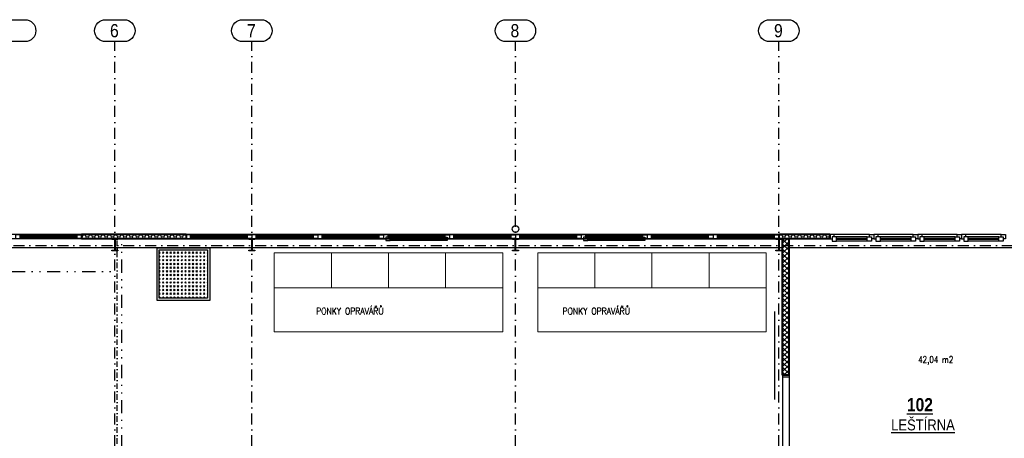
# Model space of a CAD drawing. Header units: millimetres. Extents: x -4391 to 67275, y -2375 to 26731.
# Tile 4 of 7: x 26203 to 48623, y 17200 to 26731. Entities that reach past the tile are written whole.
import ezdxf

# ---------------------------------------------------------------- set-up
doc = ezdxf.new("R2010")
doc.units = ezdxf.units.MM
doc.linetypes.add('DASHDOT', pattern=[0.5, 0.25, -0.125, 0, -0.125])
doc.linetypes.add('DIVIDE', pattern=[8, 3, -1.5, 0.25, -1.5, 0.25, -1.5])
for name, color, linetype in [('IN_C_OSA', 6, 'DASHDOT'), ('IN_C_TENKA', 7, 'Continuous'), ('IN_LEGENDA_M', 3, 'Continuous'), ('IN_NS_CERCHOVAMA', 20, 'DIVIDE'), ('IN_NS_TENKA', 20, 'Continuous'), ('IN_NS_VYPLNE OTVORU', 16, 'Continuous')]:
    doc.layers.add(name, color=color, linetype=linetype)
doc.layers.add('IN_HELP', color=6, linetype='Continuous', plot=False)
for name, color, linetype, lineweight in [('IN_NS_TLUSTA', 1, 'Continuous', 40), ('IN_SLOUPY', 6, 'Continuous', 30), ('IN_SRAFY', 8, 'Continuous', 9)]:
    doc.layers.add(name, color=color, linetype=linetype, lineweight=lineweight)
doc.styles.add('ARIAL', font='arial.ttf')
doc.styles.add('Koty', font='romand.shx', dxfattribs={"width": 0.8})
doc.styles.add('ROMAND', font='romand.shx', dxfattribs={"width": 0.85})
pattern_1 = [(0, (-294035.476, 10237.565), (71.4375, 41.2444597), [47.625, -95.25]), (120, (-294035.476, 10237.565), (-71.4375, 41.24446), [47.625, -95.25]), (60, (-294035.476, 10237.565), (2e-07, 82.4889196), [-95.25, 47.625])]

msp = doc.modelspace()

# ---------------------------------------------------------------- hatches: boundary and pattern name
at = {"layer": 'IN_SRAFY'}
h = msp.add_hatch(dxfattribs=at)
h.set_pattern_fill('HONEY', scale=15)
h.set_pattern_definition(pattern_1)
h.paths.add_polyline_path([(29990, 21840), (27610, 21840), (27610, 21740), (29990, 21740)])
h = msp.add_hatch(dxfattribs=at)
h.set_pattern_fill('HONEY', scale=15)
h.set_pattern_definition(pattern_1)
h.paths.add_polyline_path([(44650, 21840), (43490, 21840), (43490, 21740), (43557, 21740), (44650, 21740)])
h = msp.add_hatch(dxfattribs=at)
h.set_pattern_fill('ANSI37', scale=25)
h.set_pattern_definition([(45, (-294035.476, 10237.565), (-56.1266, 56.1266), []), (135, (-294035.476, 10237.565), (-56.1266, -56.1266), [])])
h.paths.add_polyline_path([(43725, 21740), (43575, 21740), (43575, 18640), (43725, 18640)])
h = msp.add_hatch(dxfattribs=at)
h.set_pattern_fill('GOST_GLASS', scale=10)
h.set_pattern_definition([(45, (-177928.124, 43723.89), (84.852814, -9e-15), [50, -70]), (45, (-177906.91, 43723.89), (84.852814, -9e-15), [20, -100]), (45, (-177928.124, 43745.103), (84.852814, -9e-15), [20, -100])])
h.paths.add_polyline_path([(30480, 21490), (29380, 21490), (29380, 20390), (30480, 20390)])

# ---------------------------------------------------------------- linework, layer by layer
at = {"color": 7, "linetype": 'Continuous', "lineweight": 15}
for p, q in [((33300, 21423), (32000, 21423)), ((32000, 21423), (32000, 20623)), ((33300, 20623), (33300, 21423)), ((34600, 21423), (33300, 21423)), ((34600, 20623), (34600, 21423)), ((35900, 21423), (34600, 21423)), ((35900, 20623), (35900, 21423)), ((37200, 21423), (35900, 21423)), ((37200, 20623), (37200, 21423)), ((39300, 21423), (38000, 21423)), ((38000, 21423), (38000, 20623)), ((39300, 20623), (39300, 21423)), ((40600, 21423), (39300, 21423)), ((40600, 20623), (40600, 21423)), ((41900, 21423), (40600, 21423)), ((41900, 20623), (41900, 21423)), ((43200, 21423), (41900, 21423)), ((43200, 20623), (43200, 21423)), ((32000, 20623), (37200, 20623)), ((32000, 20623), (32000, 19623)), ((37200, 19623), (37200, 20623)), ((38000, 20623), (43200, 20623)), ((38000, 20623), (38000, 19623)), ((43200, 19623), (43200, 20623)), ((32000, 19623), (37200, 19623)), ((38000, 19623), (43200, 19623))]:
    msp.add_line(p, q, dxfattribs=at)
at = {"layer": 'IN_C_OSA', "color": 7, "ltscale": 1000}
for p, q in [((28370, -986), (28370, 26231)), ((31490, -986), (31490, 26231)), ((37490, -986), (37490, 26231)), ((43490, -986), (43490, 26231)), ((-2944, 21590), (62057, 21590))]:
    msp.add_line(p, q, dxfattribs=at)
at = {"layer": 'IN_C_OSA', "color": 7, "linetype": 'ByBlock'}
for points in [[(25899, 26231, -1), (25899, 26731), (26321, 26731, -1), (26321, 26231)], [(28159, 26231, -1), (28159, 26731), (28581, 26731, -1), (28581, 26231)], [(31279, 26231, -1), (31279, 26731), (31701, 26731, -1), (31701, 26231)], [(37279, 26231, -1), (37279, 26731), (37701, 26731, -1), (37701, 26231)], [(43279, 26231, -1), (43279, 26731), (43701, 26731, -1), (43701, 26231)]]:
    msp.add_lwpolyline(points, format="xyb", close=True, dxfattribs=at)
at = {"layer": 'IN_C_TENKA', "color": 7}
for p, q in [((27610, 21840), (2110, 21840)), ((43490, 21840), (29990, 21840)), ((27610, 21740), (11060, 21740)), ((29990, 21740), (43490, 21740))]:
    msp.add_line(p, q, dxfattribs=at)
msp.add_circle((37490, 21965), 75, dxfattribs=at)
at = {"layer": 'IN_NS_CERCHOVAMA', "color": 7, "linetype": 'DASHDOT', "ltscale": 500}
msp.add_line((28425, 2570), (28425, 21740), dxfattribs=at)
at = {"layer": 'IN_NS_CERCHOVAMA', "color": 7, "ltscale": 100}
for p, q in [((28525, 2570), (28525, 21740)), ((2025, 20995), (28425, 20995))]:
    msp.add_line(p, q, dxfattribs=at)
at = {"layer": 'IN_NS_TENKA', "color": 7}
for p, q in [((43575, 21540), (2175, 21540)), ((50505, 21540), (43725, 21540))]:
    msp.add_line(p, q, dxfattribs=at)
for points in [[(29330, 21540), (30530, 21540), (30530, 20340), (29330, 20340)], [(29380, 21490), (30480, 21490), (30480, 20390), (29380, 20390)]]:
    msp.add_lwpolyline(points, close=True, dxfattribs=at)
at = {"layer": 'IN_NS_TLUSTA', "color": 7}
for p, q in [((29990, 21840), (27610, 21840)), ((27610, 21840), (27610, 21740)), ((29990, 21840), (29990, 21740)), ((44650, 21840), (43490, 21840)), ((43490, 21840), (43490, 21740)), ((44650, 21840), (44650, 21740)), ((29990, 21740), (27610, 21740)), ((44650, 21740), (43490, 21740)), ((43575, 18640), (43575, 21740)), ((43725, 18640), (43725, 21740)), ((43725, 18640), (43575, 18640))]:
    msp.add_line(p, q, dxfattribs=at)
at = {"layer": 'IN_NS_VYPLNE OTVORU', "color": 7}
for p, q in [((27510, 21830), (26160, 21830)), ((27510, 21800), (26210, 21800)), ((27510, 21780), (26210, 21780)), ((27510, 21750), (26210, 21750)), ((31390, 21830), (30040, 21830)), ((31390, 21800), (30090, 21800)), ((31390, 21780), (30090, 21780)), ((31390, 21750), (30090, 21750)), ((32890, 21830), (31540, 21830)), ((32890, 21800), (31590, 21800)), ((32890, 21780), (31590, 21780)), ((32890, 21750), (31590, 21750)), ((34390, 21830), (33040, 21830)), ((34390, 21800), (33090, 21800)), ((34390, 21780), (33090, 21780)), ((34390, 21750), (33090, 21750)), ((35890, 21830), (34540, 21830)), ((35890, 21800), (34590, 21800)), ((35890, 21780), (34590, 21780)), ((35890, 21750), (34590, 21750)), ((35840, 21780), (34640, 21780)), ((35840, 21750), (34640, 21750)), ((37390, 21830), (36040, 21830)), ((37390, 21800), (36090, 21800)), ((37390, 21780), (36090, 21780)), ((37390, 21750), (36090, 21750)), ((38890, 21830), (37540, 21830)), ((38890, 21800), (37590, 21800)), ((38890, 21780), (37590, 21780)), ((38890, 21750), (37590, 21750)), ((40390, 21830), (39040, 21830)), ((40390, 21800), (39090, 21800)), ((40390, 21780), (39090, 21780)), ((40390, 21750), (39090, 21750)), ((40340, 21780), (39140, 21780)), ((40340, 21750), (39140, 21750)), ((41890, 21830), (40540, 21830)), ((41890, 21800), (40590, 21800)), ((41890, 21780), (40590, 21780)), ((41890, 21750), (40590, 21750)), ((43390, 21830), (42040, 21830)), ((43390, 21800), (42090, 21800)), ((43390, 21780), (42090, 21780)), ((43390, 21750), (42090, 21750)), ((45550, 21840), (44650, 21840)), ((45500, 21790), (44750, 21790)), ((45500, 21750), (44800, 21750)), ((46550, 21840), (45650, 21840)), ((46500, 21790), (45750, 21790)), ((46500, 21750), (45800, 21750)), ((47550, 21840), (46650, 21840)), ((47500, 21790), (46750, 21790)), ((47500, 21750), (46800, 21750)), ((48550, 21840), (47650, 21840)), ((48500, 21790), (47750, 21790)), ((48500, 21750), (47800, 21750)), ((35840, 21730), (34640, 21730)), ((35840, 21700), (34640, 21700)), ((40340, 21730), (39140, 21730)), ((40340, 21700), (39140, 21700)), ((45500, 21730), (44800, 21730)), ((45500, 21690), (44800, 21690)), ((46500, 21730), (45800, 21730)), ((46500, 21690), (45800, 21690)), ((47500, 21730), (46800, 21730)), ((47500, 21690), (46800, 21690)), ((48500, 21730), (47800, 21730)), ((48500, 21690), (47800, 21690)), ((43396, 18084), (43396, 20084)), ((43575, 18640), (43575, 16540)), ((43725, 18640), (43725, 16540)), ((43725, 18590), (43575, 18590))]:
    msp.add_line(p, q, dxfattribs=at)
for points in [[(26210, 21830), (26110, 21830), (26110, 21750), (26210, 21750)], [(27510, 21830), (27610, 21830), (27610, 21750), (27510, 21750)], [(30090, 21830), (29990, 21830), (29990, 21750), (30090, 21750)], [(31390, 21830), (31490, 21830), (31490, 21750), (31390, 21750)], [(31590, 21830), (31490, 21830), (31490, 21750), (31590, 21750)], [(32890, 21830), (32990, 21830), (32990, 21750), (32890, 21750)], [(33090, 21830), (32990, 21830), (32990, 21750), (33090, 21750)], [(34390, 21830), (34490, 21830), (34490, 21750), (34390, 21750)], [(34590, 21830), (34490, 21830), (34490, 21750), (34590, 21750)], [(34640, 21780), (34540, 21780), (34540, 21700), (34640, 21700)], [(35840, 21780), (35940, 21780), (35940, 21700), (35840, 21700)], [(35890, 21830), (35990, 21830), (35990, 21750), (35890, 21750)], [(36090, 21830), (35990, 21830), (35990, 21750), (36090, 21750)], [(37390, 21830), (37490, 21830), (37490, 21750), (37390, 21750)], [(37590, 21830), (37490, 21830), (37490, 21750), (37590, 21750)], [(38890, 21830), (38990, 21830), (38990, 21750), (38890, 21750)], [(39090, 21830), (38990, 21830), (38990, 21750), (39090, 21750)], [(39140, 21780), (39040, 21780), (39040, 21700), (39140, 21700)], [(40340, 21780), (40440, 21780), (40440, 21700), (40340, 21700)], [(40390, 21830), (40490, 21830), (40490, 21750), (40390, 21750)], [(40590, 21830), (40490, 21830), (40490, 21750), (40590, 21750)], [(41890, 21830), (41990, 21830), (41990, 21750), (41890, 21750)], [(42090, 21830), (41990, 21830), (41990, 21750), (42090, 21750)], [(43390, 21830), (43490, 21830), (43490, 21750), (43390, 21750)], [(44800, 21790), (44700, 21790), (44700, 21690), (44800, 21690)], [(45500, 21790), (45600, 21790), (45600, 21690), (45500, 21690)], [(45800, 21790), (45700, 21790), (45700, 21690), (45800, 21690)], [(46500, 21790), (46600, 21790), (46600, 21690), (46500, 21690)], [(46800, 21790), (46700, 21790), (46700, 21690), (46800, 21690)], [(47500, 21790), (47600, 21790), (47600, 21690), (47500, 21690)], [(47800, 21790), (47700, 21790), (47700, 21690), (47800, 21690)], [(48500, 21790), (48600, 21790), (48600, 21690), (48500, 21690)]]:
    msp.add_lwpolyline(points, close=True, dxfattribs=at)
for points in [[(44750, 21790), (44750, 21840), (44650, 21840), (44650, 21740), (44700, 21740)], [(45550, 21790), (45550, 21840), (45650, 21840), (45650, 21740), (45600, 21740)], [(45750, 21790), (45750, 21840), (45650, 21840), (45650, 21740), (45700, 21740)], [(46550, 21790), (46550, 21840), (46650, 21840), (46650, 21740), (46600, 21740)], [(46750, 21790), (46750, 21840), (46650, 21840), (46650, 21740), (46700, 21740)], [(47550, 21790), (47550, 21840), (47650, 21840), (47650, 21740), (47600, 21740)], [(47750, 21790), (47750, 21840), (47650, 21840), (47650, 21740), (47700, 21740)], [(48550, 21790), (48550, 21840), (48650, 21840), (48650, 21740), (48600, 21740)]]:
    msp.add_lwpolyline(points, dxfattribs=at)
at = {"layer": 'IN_SLOUPY', "color": 7}
for points in [[(28367, 21495), (28367, 21715, 0.414214), (28352, 21730), (28303, 21730), (28303, 21740), (28438, 21740), (28438, 21730), (28388, 21730, 0.414214), (28373, 21715), (28373, 21495, 0.414214), (28388, 21480), (28438, 21480), (28438, 21470), (28303, 21470), (28303, 21480), (28352, 21480, 0.414214)], [(31487, 21495), (31487, 21715, 0.414214), (31472, 21730), (31422, 21730), (31422, 21740), (31557, 21740), (31557, 21730), (31508, 21730, 0.414214), (31493, 21715), (31493, 21495, 0.414214), (31508, 21480), (31557, 21480), (31557, 21470), (31422, 21470), (31422, 21480), (31472, 21480, 0.414214)], [(37487, 21495), (37487, 21715, 0.414214), (37472, 21730), (37422, 21730), (37422, 21740), (37557, 21740), (37557, 21730), (37508, 21730, 0.414214), (37493, 21715), (37493, 21495, 0.414214), (37508, 21480), (37557, 21480), (37557, 21470), (37422, 21470), (37422, 21480), (37472, 21480, 0.414214)], [(43487, 21495), (43487, 21715, 0.414214), (43472, 21730), (43422, 21730), (43422, 21740), (43557, 21740), (43557, 21730), (43508, 21730, 0.414214), (43493, 21715), (43493, 21495, 0.414214), (43508, 21480), (43557, 21480), (43557, 21470), (43422, 21470), (43422, 21480), (43472, 21480, 0.414214)]]:
    msp.add_lwpolyline(points, format="xyb", close=True, dxfattribs=at)

# ---------------------------------------------------------------- texts
at = {"color": 7, "char_height": 150, "width": 4736.41, "attachment_point": 7, "style": 'ROMAND'}
for insert in [(32954, 20022), (38564, 20022)]:
    msp.add_mtext('{\\C0;PONKY OPRAVÁŘŮ}', dxfattribs=dict(at, insert=insert))
at = {"layer": 'IN_C_OSA', "color": 7, "linetype": 'ByBlock', "style": 'ARIAL', "width": 0.85}
for s, p in [('6', (28259, 26331)), ('7', (31379, 26331)), ('8', (37379, 26331)), ('9', (43379, 26331))]:
    msp.add_text(s, height=300, dxfattribs=at).set_placement(p)
at = {"layer": 'IN_HELP', "color": 7, "linetype": 'ByBlock', "insert": (46659, 19067), "char_height": 150, "width": 5666.37, "attachment_point": 1, "style": 'Koty'}
msp.add_mtext('\\pt450;42,04 m2', dxfattribs=at)
at = {"layer": 'IN_LEGENDA_M', "color": 7, "insert": (46045, 17630), "char_height": 250, "width": 1280.08, "attachment_point": 1, "style": 'ROMAND'}
msp.add_mtext('{\\fArial|b0|i0|c238|p34;\\LLEŠTÍRNA}', dxfattribs=at)

# ---------------------------------------------------------------- next in the draw order: texts
at = {"layer": 'IN_LEGENDA_M', "color": 7, "insert": (46404, 18115), "char_height": 300, "width": 407.19, "attachment_point": 1, "style": 'ROMAND', "bg_fill": 2}
msp.add_mtext('{\\fArial|b1|i0|c238|p34;\\L102}', dxfattribs=at)

doc.saveas('drawing.dxf')
